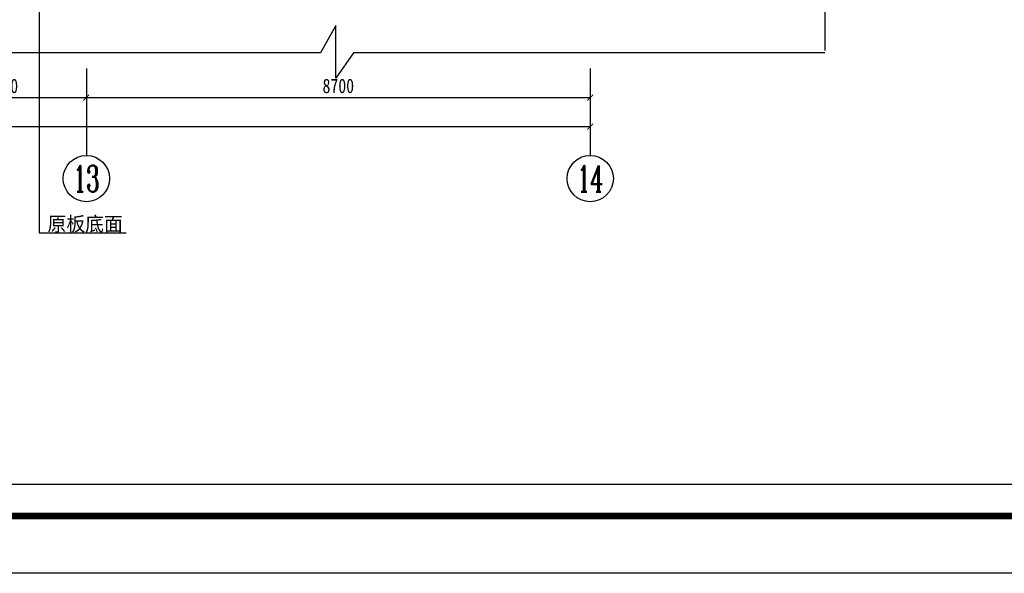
# Model space of a CAD drawing. Header units: millimetres. Extents: x -539149 to -534375, y 505028 to 505469.
# Tile 60 of 135: x -536454 to -536284, y 505039 to 505134. Entities that reach past the tile are written whole.
import ezdxf
from ezdxf.enums import TextEntityAlignment as Align

# ---------------------------------------------------------------- set-up
doc = ezdxf.new("R2010")
doc.units = ezdxf.units.MM
doc.header["$LTSCALE"] = 10
for name, color, linetype in [('A-建筑-拆墙', 251, 'Continuous'), ('A-建筑-窗户', 4, 'Continuous'), ('A-建筑-轴号', 3, 'Continuous'), ('A2图框$0$E-图框', 100, 'Continuous'), ('AXIS_TEXT', 50, 'Continuous'), ('B-平面-尺寸', 8, 'Continuous'), ('E-文本', 7, 'Continuous')]:
    doc.layers.add(name, color=color, linetype=linetype)
doc.layers.add('A-批量打印图层', color=251, linetype='Continuous', plot=False)
doc.layers.add('A2图框$0$图框外线', color=1, linetype='Continuous', plot=False)
doc.styles.add('-宋体', font='txt', dxfattribs={"width": 0.8})
doc.styles.add('_TCH_AXIS', font='COMPLEX', dxfattribs={"bigfont": 'GBCBIG'})
doc.styles.add('CCD_DIM', font='txt', dxfattribs={"width": 0.8})
doc.styles.add('COMPLEX', font='COMPLEX')
doc.dimstyles.new('1', dxfattribs={"dimscale": 0, "dimtxt": 2.5, "dimasz": 1.5, "dimexe": 1, "dimexo": 0, "dimgap": 0.3, "dimtad": 1, "dimdec": 0, "dimzin": 0, "dimdsep": 46, "dimtxsty": 'Standard', "dimblk": 'ARCHTICK', "dimcen": 0.09, "dimclrd": 8, "dimclre": 8, "dimclrt": 4, "dimadec": 0, "dimazin": 0, "dimtfac": 1, "dimtdec": 0, "dimtix": 1, "dimtofl": 0, "dimtmove": 2, "dimatfit": 3, "dimldrblk": 'DOTSMALL', "dimfxl": 5, "dimfxlon": 1, "dimtolj": 1, "dimtzin": 0, "dimarcsym": 0})
doc.dimstyles.new('1-1', dxfattribs={"dimscale": 0, "dimtxt": 2.5, "dimasz": 1, "dimexe": 1, "dimexo": 1, "dimgap": 0.75, "dimtad": 1, "dimdec": 0, "dimrnd": 0.004999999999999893, "dimzin": 0, "dimdsep": 46, "dimtxsty": 'CCD_DIM', "dimblk": 'ARCHTICK', "dimcen": 0.13, "dimclrd": 44, "dimclre": 44, "dimclrt": 50, "dimadec": 0, "dimazin": 0, "dimtfac": 1, "dimtdec": 0, "dimtix": 1, "dimtmove": 2, "dimatfit": 3, "dimldrblk": 'HBA_Leader_Dot', "dimfxl": 5, "dimfxlon": 1, "dimtvp": 1, "dimtolj": 1, "dimtzin": 0, "dimarcsym": 0})

# ---------------------------------------------------------------- blocks, each defined once
blk = doc.blocks.new('_AXISO')
blk.add_circle((0, 0), 0.5)
at = {"layer": 'AXIS_TEXT', "style": 'COMPLEX', "width": 1.041666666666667}
blk.add_attdef('A', text='', height=0.56, dxfattribs=at).set_placement((-0.25, -0.28), (0.25, -0.28), align=Align.FIT)
blk = doc.blocks.new('_ArchTick')
at = {"color": 0, "linetype": 'ByBlock', "const_width": 0.15}
blk.add_lwpolyline([(-0.5, -0.5), (0.5, 0.5)], dxfattribs=at)
blk = doc.blocks.new('HBA_Leader_Dot')
at = {"color": 0, "linetype": 'ByBlock'}
blk.add_line((-5, 0), (-10, 0), dxfattribs=at)
at = {"color": 0, "linetype": 'ByBlock', "const_width": 5}
blk.add_lwpolyline([(-2.5, 0, 1), (2.5, 0, 1)], format="xyb", close=True, dxfattribs=at)
blk = doc.blocks.new('A2图框')
at = {"layer": 'A2图框$0$E-图框', "color": 4, "const_width": 1.131313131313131}
blk.add_lwpolyline([(-363.4031259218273, 295.2979469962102), (209.3847528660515, 295.2979469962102), (209.3847528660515, -104.9040732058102), (-363.4031259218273, -104.9040732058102)], close=True, dxfattribs=at)
at = {"layer": 'A2图框$0$图框外线', "color": 1}
blk.add_lwpolyline([(-374.7162572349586, 305.1969368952), (219.2837427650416, 305.1969368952), (219.2837427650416, -114.8030631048), (-374.7162572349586, -114.8030631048)], close=True, dxfattribs=at)
blk.add_lwpolyline([(-374.7162572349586, 305.1969368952), (219.2837427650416, 305.1969368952), (219.2837427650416, -114.8030631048), (-374.7162572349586, -114.8030631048)], close=True, dxfattribs=at)
blk.add_lwpolyline([(-374.7162572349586, 305.1969368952), (219.2837427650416, 305.1969368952), (219.2837427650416, -114.8030631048), (-374.7162572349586, -114.8030631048)], close=True, dxfattribs=at)

msp = doc.modelspace()

# ---------------------------------------------------------------- linework, layer by layer
at = {"color": 3}
msp.add_line((-536750.6483519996, 505053.9086469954), (-536231.8604732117, 505053.9086469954), dxfattribs=at)
at = {"color": 1, "ltscale": 0.01, "elevation": 0.06894340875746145}
for points in [[(-536314.7511943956, 505323.1056934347), (-536314.7511943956, 505195.5856303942), (-536310.3829458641, 505192.5094048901), (-536319.4875826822, 505192.5094048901), (-536314.7511943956, 505189.8700850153), (-536314.7511943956, 505128.8310061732)], [(-536314.7511943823, 505128.4310824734), (-536396.1297750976, 505128.4310824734), (-536399.2060006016, 505124.0628339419), (-536399.2060006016, 505133.16747076), (-536401.8453204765, 505128.4310824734), (-536490.2474779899, 505128.4310824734)]]:
    msp.add_lwpolyline(points, dxfattribs=at)
at = {"layer": 'A-建筑-轴号', "ltscale": 0.01}
for p, q in [((-536442.2732111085, 505125.6986509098, 0.06894340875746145), (-536442.2732111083, 505110.6986509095, 0.06894340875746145)), ((-536355.2732111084, 505125.6986509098, 0.06894340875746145), (-536355.2732111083, 505110.6986509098, 0.06894340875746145))]:
    msp.add_line(p, q, dxfattribs=at)
at = {"layer": 'A-批量打印图层'}
msp.add_lwpolyline([(-536761.9614833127, 505458.5096570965), (-536167.9614833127, 505458.5096570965), (-536167.9614833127, 505038.5096570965), (-536761.9614833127, 505038.5096570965)], close=True, dxfattribs=at)

# ---------------------------------------------------------------- block references
at = {"layer": 'A-建筑-窗户', "ltscale": 0.5}
msp.add_blockref('A2图框', (-536387.2452260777, 505153.3127202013), dxfattribs=at)
at = {"layer": 'A-建筑-轴号', "ltscale": 0.01}
ref = msp.add_blockref('_AXISO', (-536442.2732111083, 505106.6986509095, 0.06894340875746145), dxfattribs=dict(at, xscale=8, yscale=8, zscale=8))
ref.add_attrib('A', '13', dxfattribs={"layer": 'AXIS_TEXT', "height": 4.525483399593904, "style": '_TCH_AXIS', "width": 0.7241379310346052}).set_placement((-536444.5359528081, 505104.4359092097, 0.06894340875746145), (-536440.0104694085, 505104.4359092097, 0.06894340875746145), align=Align.FIT)
ref = msp.add_blockref('_AXISO', (-536355.2732111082, 505106.6986509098, 0.06894340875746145), dxfattribs=dict(at, xscale=8, yscale=8, zscale=8))
ref.add_attrib('A', '14', dxfattribs={"layer": 'AXIS_TEXT', "height": 4.525483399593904, "style": '_TCH_AXIS', "width": 0.6774193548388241}).set_placement((-536357.535952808, 505104.43590921, 0.06894340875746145), (-536353.0104694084, 505104.43590921, 0.06894340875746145), align=Align.FIT)

# ---------------------------------------------------------------- texts
at = {"layer": 'E-文本', "insert": (-536435.9765866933, 505097.3428174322), "char_height": 2.5, "width": 67.27353787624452, "attachment_point": 9, "style": '-宋体'}
msp.add_mtext('{\\W1;原板底面}', dxfattribs=at)

# ---------------------------------------------------------------- dimensions: what is measured, and where the dimension line sits
at = {"layer": 'B-平面-尺寸', "ltscale": 0.01}
for p1, p2, distance in [((-536685.2732111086, 505130.698650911, 0.06894340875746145), (-536355.273211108, 505130.698650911, 0.06894340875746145), -15.000000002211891), ((-536471.2732111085, 505130.6986509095, 0.06894340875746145), (-536442.2732111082, 505130.6986509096, 0.06894340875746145), -10), ((-536442.2732111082, 505130.6986509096, 0.06894340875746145), (-536355.273211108, 505130.69865091, 0.06894340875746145), -10.000000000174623)]:
    msp.add_aligned_dim(p1=p1, p2=p2, distance=distance, dimstyle='1-1', override={"dimscale": 0.9999999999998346, "dimlfac": 100}, dxfattribs=at).render()

# ---------------------------------------------------------------- leaders
at = {"layer": 'A-建筑-拆墙'}
msp.add_leader([(-536450.4478976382, 505163.8076039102), (-536450.4478976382, 505097.3428174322), (-536435.422684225, 505097.3428174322)], dimstyle='1', override={"dimscale": 0.1171617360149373, "dimasz": 0.75, "dimtad": 0, "dimldrblk": 'Dot'}, dxfattribs=at)

doc.saveas('drawing.dxf')
